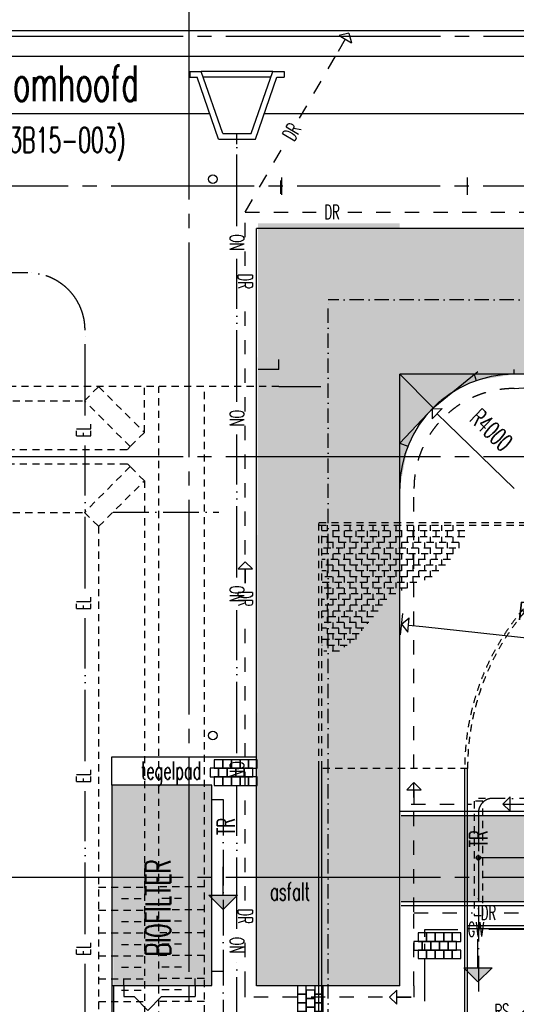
# Model space of a CAD drawing. Extents: x 0 to 295580, y 0 to 170026.
# Tile 8 of 30: x 85667 to 103029, y 94453 to 128878. Entities that reach past the tile are written whole.
import ezdxf
from ezdxf.enums import TextEntityAlignment as Align

# ---------------------------------------------------------------- set-up
doc = ezdxf.new("R2010")
doc.units = 0
doc.header["$LTSCALE"] = 250
doc.header["$PDMODE"] = 3
for name, pattern in [('CENTRE_M', [7, 5, -1, 0, -1]), ('CENTRE_S', [3.5, 2, -0.75, 0, -0.75]), ('DCENTRE_L', [13, 10, -1, 0, -1, 0, -1]), ('DCENTRE_M', [8, 5, -1, 0, -1, 0, -1]), ('HIDDEN_S', [1.75, 1, -0.75]), ('STR4', [26, 20, -2, 2, -2]), ('STRAMIEN_S', [9, 6, -1, 1, -1]), ('STRAMIEN_X', [36, 30, -2, 2, -2]), ('STRIPE_M', [4, 2, -2])]:
    doc.linetypes.add(name, pattern=pattern)
doc.layers.get('0').update_dxf_attribs({"linetype": 'CONTINUOUS'})
doc.layers.get('DEFPOINTS').update_dxf_attribs({"linetype": 'CONTINUOUS'})
for name, color, linetype in [('B0', 51, 'CONTINUOUS'), ('B1', 52, 'CONTINUOUS'), ('B2', 30, 'CONTINUOUS'), ('B3', 110, 'CONTINUOUS'), ('B3-AFRAST', 110, 'STR4'), ('B3-CENTRE', 52, 'CENTRE_M'), ('B4', 140, 'CONTINUOUS'), ('BCL1', 71, 'CENTRE_S'), ('BHL1', 61, 'HIDDEN_S'), ('BPP-105', 105, 'CONTINUOUS'), ('BPP-33', 33, 'CONTINUOUS'), ('BPP-47', 47, 'CONTINUOUS'), ('BTXT2', 123, 'CONTINUOUS'), ('BTXT3', 150, 'CONTINUOUS'), ('BTXT4', 171, 'CONTINUOUS'), ('HULP-DR', 254, 'STRIPE_M'), ('HULP-EL', 180, 'DCENTRE_L'), ('HULP-GW', 161, 'STRAMIEN_S'), ('HULP-LL', 11, 'STRAMIEN_S'), ('HULP-NO', 190, 'DCENTRE_L'), ('HULP-RS', 22, 'DCENTRE_M'), ('HULP-TR', 43, 'CENTRE_M'), ('MEETLIJNEN', 20, 'STRAMIEN_X'), ('PIJL1', 50, 'CONTINUOUS')]:
    doc.layers.add(name, color=color, linetype=linetype)
doc.styles.add('SIMPLEX06', font='SIMPLEX.shx', dxfattribs={"width": 0.6, "height": 625})
doc.styles.get("Standard").update_dxf_attribs({"font": 'txt.shx'})
doc.dimstyles.get("Standard").update_dxf_attribs({"dimscale": 250, "dimtxt": 3, "dimasz": 3, "dimexe": 3, "dimexo": 3, "dimgap": 2, "dimtad": 0, "dimdec": 4, "dimzin": 1, "dimtxsty": 'STANDARD', "dimblk": 'MP1', "dimcen": -3, "dimdle": 1.25, "dimse1": 1, "dimse2": 1, "dimclrd": 256, "dimclre": 256, "dimclrt": 256, "dimazin": 3, "dimtfac": 0.666667, "dimtdec": 4, "dimtix": 1, "dimtmove": 0, "dimatfit": 3, "dimtvp": 0.8, "dimtolj": 1, "dimtzin": 0})

# ---------------------------------------------------------------- blocks, each defined once
blk = doc.blocks.new('MP1')
for p, q in [((0, -0.5), (0, 0.5)), ((-0.333, 0), (-1, 0)), ((-0.333, 0.333), (-0.333, -0.333)), ((0, 0), (-0.333, 0.333)), ((0, 0), (-0.333, -0.333))]:
    blk.add_line(p, q)
blk = doc.blocks.new('*D38')
at = {"linetype": 'BYBLOCK'}
blk.add_line((103651, 107660), (112846, 106653), dxfattribs=at)
at = {"layer": 'DEFPOINTS', "color": 0, "linetype": 'BYBLOCK'}
for p in [(102905, 107741), (112846, 106653)]:
    blk.add_point(p, dxfattribs=at)
at = {"linetype": 'BYBLOCK', "xscale": 750, "yscale": 750, "zscale": 750, "rotation": 173.7508852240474}
blk.add_blockref('MP1', (102905, 107741), dxfattribs=at)
at = {"linetype": 'BYBLOCK', "style": 'SIMPLEX06', "width": 0.6}
blk.add_text('R10000', height=625, rotation=353.7509, dxfattribs=at).set_placement((107941, 107794), align=Align.CENTER)
blk = doc.blocks.new('TGP')
at = {"layer": 'BTXT2'}
for points in [[(150, 150), (450, 150), (450, 450), (150, 450)], [(450, 150), (750, 150), (750, 450), (450, 450)], [(750, 150), (1050, 150), (1050, 450), (750, 450)], [(1050, 150), (1350, 150), (1350, 450), (1050, 450)], [(1350, 150), (1650, 150), (1650, 450), (1350, 450)], [(0, -150), (300, -150), (300, 150), (0, 150)], [(300, -150), (600, -150), (600, 150), (300, 150)], [(600, -150), (900, -150), (900, 150), (600, 150)], [(900, -150), (1200, -150), (1200, 150), (900, 150)], [(1200, -150), (1500, -150), (1500, 150), (1200, 150)], [(150, -450), (450, -450), (450, -150), (150, -150)], [(450, -450), (750, -450), (750, -150), (450, -150)], [(750, -450), (1050, -450), (1050, -150), (750, -150)], [(1050, -450), (1350, -450), (1350, -150), (1050, -150)], [(1350, -450), (1650, -450), (1650, -150), (1350, -150)]]:
    blk.add_lwpolyline(points, close=True, dxfattribs=at)
blk = doc.blocks.new('*D31')
at = {"linetype": 'BYBLOCK'}
blk.add_line((104520, 114752), (106846, 112482), dxfattribs=at)
at = {"layer": 'DEFPOINTS', "color": 0, "linetype": 'BYBLOCK'}
for p in [(103983, 115276), (106846, 112482)]:
    blk.add_point(p, dxfattribs=at)
at = {"linetype": 'BYBLOCK', "xscale": 750, "yscale": 750, "zscale": 750, "rotation": 135.706889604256}
blk.add_blockref('MP1', (103983, 115276), dxfattribs=at)
at = {"linetype": 'BYBLOCK', "style": 'SIMPLEX06', "width": 0.6}
blk.add_text('R4000', height=625, rotation=315.7069, dxfattribs=at).set_placement((105834, 114309), align=Align.CENTER)
blk = doc.blocks.new('RPKH')
at = {"layer": 'PIJL1'}
for p, q in [((0, 0), (-500, 500)), ((-500, -500), (-500, 500)), ((-500, 0), (-1500, 0)), ((0, 0), (-500, -500))]:
    blk.add_line(p, q, dxfattribs=at)
blk.add_solid([(0, 0), (-500, -500), (0, 0), (-500, 500)], dxfattribs=at)

msp = doc.modelspace()

# ---------------------------------------------------------------- linework, layer by layer
for p, q in [((97175.28501, 128412.43554), (96833.77866, 128320.92919)), ((97175.28501, 128412.43554), (97266.79136, 128070.92919)), ((97050.28501, 128195.92919), (96800.28501, 127762.91648)), ((96833.77866, 128320.92919), (97266.79136, 128070.92919)), ((93551.02688, 109927.83576), (93301.02688, 109677.83576)), ((93551.02688, 109927.83576), (93801.02688, 109677.83576)), ((93301.02688, 109677.83576), (93801.02688, 109677.83576)), ((93551.02688, 109677.83576), (93551.02688, 109177.83576)), ((99451.3842, 102202.83576), (99201.3842, 101952.83576)), ((99201.3842, 101952.83576), (99701.3842, 101952.83576)), ((99451.3842, 102202.83576), (99701.3842, 101952.83576)), ((99451.3842, 101952.83576), (99451.3842, 101452.83576)), ((102563.52688, 101452.83576), (102813.52688, 101702.83576)), ((102813.52688, 101202.83576), (102813.52688, 101702.83576)), ((102563.52688, 101452.83576), (102813.52688, 101202.83576)), ((102813.52688, 101452.83576), (103313.52688, 101452.83576)), ((98601.02688, 94702.83576), (98851.02688, 94952.83576)), ((98601.02688, 94702.83576), (98851.02688, 94452.83576)), ((98851.02688, 94452.83576), (98851.02688, 94952.83576)), ((98851.02688, 94702.83576), (99351.02688, 94702.83576))]:
    msp.add_line(p, q)
at = {"layer": 'B0'}
for p, q in [((98951.02688, 106652.83576), (98951.02688, 116482.38874)), ((109001.02688, 116482.38874), (98951.02688, 116482.38874)), ((101605, 99575), (101805, 99575)), ((101705, 99475), (101705, 99675))]:
    msp.add_line(p, q, dxfattribs=at)
msp.add_circle((101705, 99575), 75, dxfattribs=at)
for radius, start in [(22000, 7.838281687), (20000, 8.627810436)]:
    msp.add_arc((67426.02688, 75652.83576), radius, start, 351.401203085, dxfattribs=at)
at = {"layer": 'B1'}
for p, q in [((45176.02688, 127602.83576), (283866.02688, 127602.83576)), ((94513.52688, 127067.89927), (92013.52688, 127067.89927)), ((94444.24485, 126867.89927), (92082.80891, 126867.89927)), ((94726.02688, 116652.83576), (94726.02688, 117002.83197)), ((94726.02688, 116652.83576), (94001.02688, 116652.83576)), ((88426.02688, 116047.81051), (88426.02688, 116052.83576)), ((94726.02688, 116052.83576), (96199.85061, 116052.83576)), ((89531.05213, 113952.83576), (89431.05213, 113852.83576)), ((89531.05213, 113252.83576), (89431.05213, 113352.83576)), ((96126.02688, 52852.83576), (96126.02688, 102702.83576)), ((96226.02688, 52952.83576), (96226.02688, 102702.83576)), ((101226.02688, 52952.83576), (101226.02688, 102702.83576)), ((101326.02688, 52852.83576), (101326.02688, 102702.83576)), ((101326.02688, 97202.83576), (121326.02688, 97202.83576)), ((101326.02688, 97102.83576), (121326.02688, 97102.83576))]:
    msp.add_line(p, q, dxfattribs=at)
for centre in [(92420.24882, 123302.83576), (92420.24882, 103852.83576)]:
    msp.add_circle(centre, 150, dxfattribs=at)
at = {"layer": 'B2'}
for p, q in [((46062.05376, 128502.83576), (282466.02688, 128502.83576)), ((43176.02688, 125602.83576), (92309.37966, 125602.83576)), ((94217.6741, 125602.83576), (285466.02688, 125602.83576)), ((102951.3842, 116482.38874), (102951.3842, 116652.83576)), ((88884.92464, 103108.93486), (93951.02688, 103108.93486)), ((88884.92464, 102108.93486), (88884.92464, 103108.93486)), ((98951.02688, 101202.83576), (138476.02688, 101202.83576)), ((99001.02688, 97902.83576), (138476.02688, 97902.83576)), ((88884.92464, 95108.93486), (88884.92464, 88568.93486)), ((88944.92464, 95108.93486), (88944.92464, 88508.93486))]:
    msp.add_line(p, q, dxfattribs=at)
at = {"layer": 'B3'}
for p, q in [((277216.02688, 121582.38874), (93951.02688, 121582.38874)), ((93951.02688, 95102.83576), (93951.02688, 121582.38874)), ((98951.02688, 95102.83576), (98951.02688, 106652.83576)), ((99001.02688, 101052.83576), (138476.02688, 101052.83576)), ((99001.02688, 98052.83576), (138476.02688, 98052.83576)), ((98951.02688, 95102.83576), (93951.02688, 95102.83576))]:
    msp.add_line(p, q, dxfattribs=at)
msp.add_lwpolyline([(93263.52688, 113297.12147, 0, 250, 0), (93263.52688, 112547.12147, 0, 0, 0), (93263.52688, 111138.31312, 0, 0, 0)], format="xyseb", dxfattribs=at)
msp.add_arc((102951.3842, 112482.38874), 4000, 90, 180, dxfattribs=at)
at = {"layer": 'B3-AFRAST'}
for p, q in [((94816.26268, 123355.9419), (94816.26268, 122757.28076)), ((101316.26268, 123355.9419), (101316.26268, 122757.28076)), ((256366.02688, 123052.83576), (43426.02688, 123052.83576))]:
    msp.add_line(p, q, dxfattribs=at)
at = {"layer": 'B3-CENTRE'}
msp.add_line((88931.33065, 111663.16478), (92626.02688, 111663.16478), dxfattribs=at)
at = {"layer": 'B4'}
for p, q in [((91613.52688, 127067.89927), (92013.52688, 127067.89927)), ((91613.52688, 127067.89927), (91613.52688, 126867.89927)), ((92763.52688, 124902.83576), (92013.52688, 127067.89927)), ((93763.52688, 124902.83576), (94513.52688, 127067.89927)), ((94513.52688, 127067.89927), (94913.52688, 127067.89927)), ((94913.52688, 127067.89927), (94913.52688, 126867.89927)), ((91613.52688, 126867.89927), (91871.14881, 126867.89927)), ((92621.14881, 124702.83576), (91871.14881, 126867.89927)), ((93905.90495, 124702.83576), (94655.90495, 126867.89927)), ((94655.90495, 126867.89927), (94913.52688, 126867.89927)), ((92621.14881, 124702.83576), (93905.90495, 124702.83576)), ((92763.52688, 124902.83576), (93763.52688, 124902.83576))]:
    msp.add_line(p, q, dxfattribs=at)
msp.add_lwpolyline([(88884.92464, 95108.93486), (92384.92464, 95108.93486), (92384.92464, 102108.93486), (88884.92464, 102108.93486)], close=True, dxfattribs=at)
at = {"layer": 'BCL1'}
for p in [(290216.02688, 119082.38874), (96451.02688, 92902.83576)]:
    msp.add_line(p, (96451.02688, 119082.38874), dxfattribs=at)
at = {"layer": 'BHL1'}
for p, q in [((94726.02688, 116052.83576), (42322.86898, 116052.83576)), ((90026.02688, 114447.81051), (90026.02688, 116052.83576)), ((90526.02688, 92202.83576), (90526.02688, 116052.83576)), ((92126.02688, 93302.83576), (92126.02688, 116052.83576)), ((50421.00163, 115552.83576), (87931.05213, 115552.83576)), ((48921.00163, 113852.83576), (89431.05213, 113852.83576)), ((48921.00163, 113352.83576), (89431.05213, 113352.83576)), ((90026.02688, 112757.86101), (90026.02688, 85047.81051)), ((50421.00163, 111652.83576), (87931.05213, 111652.83576)), ((96126.02688, 111302.83576), (121326.02688, 111302.83576)), ((96126.02688, 102702.83576), (96126.02688, 111302.83576)), ((96126.02688, 111202.83576), (121326.02688, 111202.83576)), ((96226.02688, 102702.83576), (96226.02688, 111202.83576)), ((96426.02688, 111002.83576), (96426.02688, 111202.83576)), ((96826.02688, 111002.83576), (96826.02688, 111202.83576)), ((97226.02688, 111002.83576), (97226.02688, 111202.83576)), ((97626.02688, 111002.83576), (97626.02688, 111202.83576)), ((98026.02688, 111002.83576), (98026.02688, 111202.83576)), ((98426.02688, 111002.83576), (98426.02688, 111202.83576)), ((98826.02688, 111002.83576), (98826.02688, 111202.83576)), ((99226.02688, 111002.83576), (99226.02688, 111202.83576)), ((99626.02688, 111002.83576), (99626.02688, 111202.83576)), ((100026.02688, 111002.83576), (100026.02688, 111202.83576)), ((100426.02688, 111002.83576), (100426.02688, 111202.83576)), ((100826.02688, 111002.83576), (100826.02688, 111202.83576)), ((88426.02688, 111157.86101), (88426.02688, 86647.81051)), ((101226.02688, 111002.83576), (96226.02688, 111002.83576)), ((96626.02688, 110802.83576), (96626.02688, 111002.83576)), ((97026.02688, 110802.83576), (97026.02688, 111002.83576)), ((97426.02688, 110802.83576), (97426.02688, 111002.83576)), ((97826.02688, 110802.83576), (97826.02688, 111002.83576)), ((98226.02688, 110802.83576), (98226.02688, 111002.83576)), ((98626.02688, 110802.83576), (98626.02688, 111002.83576)), ((99026.02688, 110802.83576), (99026.02688, 111002.83576)), ((99426.02688, 110802.83576), (99426.02688, 111002.83576)), ((99826.02688, 110802.83576), (99826.02688, 111002.83576)), ((100226.02688, 110802.83576), (100226.02688, 111002.83576)), ((100626.02688, 110802.83576), (100626.02688, 111002.83576)), ((101026.02688, 110802.83576), (101026.02688, 111002.83576)), ((101226.02688, 110802.83576), (96226.02688, 110802.83576)), ((101014.74859, 110602.83576), (96226.02688, 110602.83576)), ((96426.02688, 110602.83576), (96426.02688, 110802.83576)), ((96626.02688, 110402.83576), (96626.02688, 110602.83576)), ((96826.02688, 110602.83576), (96826.02688, 110802.83576)), ((97026.02688, 110402.83576), (97026.02688, 110602.83576)), ((97226.02688, 110602.83576), (97226.02688, 110802.83576)), ((97426.02688, 110402.83576), (97426.02688, 110602.83576)), ((97626.02688, 110602.83576), (97626.02688, 110802.83576)), ((97826.02688, 110402.83576), (97826.02688, 110602.83576)), ((98026.02688, 110602.83576), (98026.02688, 110802.83576)), ((98226.02688, 110402.83576), (98226.02688, 110602.83576)), ((98426.02688, 110602.83576), (98426.02688, 110802.83576)), ((98626.02688, 110402.83576), (98626.02688, 110602.83576)), ((98826.02688, 110602.83576), (98826.02688, 110802.83576)), ((99026.02688, 110402.83576), (99026.02688, 110602.83576)), ((99226.02688, 110602.83576), (99226.02688, 110802.83576)), ((99426.02688, 110402.83576), (99426.02688, 110602.83576)), ((99626.02688, 110602.83576), (99626.02688, 110802.83576)), ((99826.02688, 110402.83576), (99826.02688, 110602.83576)), ((100026.02688, 110602.83576), (100026.02688, 110802.83576)), ((100226.02688, 110402.83576), (100226.02688, 110602.83576)), ((100426.02688, 110602.83576), (100426.02688, 110802.83576)), ((100626.02688, 110402.83576), (100626.02688, 110602.83576)), ((100826.02688, 110602.83576), (100826.02688, 110802.83576)), ((101026.02688, 110402.83576), (101026.02688, 110602.83576)), ((100918.65743, 110402.83576), (96226.02688, 110402.83576)), ((100822.56628, 110202.83576), (96226.02688, 110202.83576)), ((96426.02688, 110202.83576), (96426.02688, 110402.83576)), ((96626.02688, 110002.83576), (96626.02688, 110202.83576)), ((96826.02688, 110202.83576), (96826.02688, 110402.83576)), ((97026.02688, 110002.83576), (97026.02688, 110202.83576)), ((97226.02688, 110202.83576), (97226.02688, 110402.83576)), ((97426.02688, 110002.83576), (97426.02688, 110202.83576)), ((97626.02688, 110202.83576), (97626.02688, 110402.83576)), ((97826.02688, 110002.83576), (97826.02688, 110202.83576)), ((98026.02688, 110202.83576), (98026.02688, 110402.83576)), ((98226.02688, 110002.83576), (98226.02688, 110202.83576)), ((98426.02688, 110202.83576), (98426.02688, 110402.83576)), ((98626.02688, 110002.83576), (98626.02688, 110202.83576)), ((98826.02688, 110202.83576), (98826.02688, 110402.83576)), ((99026.02688, 110002.83576), (99026.02688, 110202.83576)), ((99226.02688, 110202.83576), (99226.02688, 110402.83576)), ((99426.02688, 110002.83576), (99426.02688, 110202.83576)), ((99626.02688, 110202.83576), (99626.02688, 110402.83576)), ((99826.02688, 110002.83576), (99826.02688, 110202.83576)), ((100026.02688, 110202.83576), (100026.02688, 110402.83576)), ((100226.02688, 110002.83576), (100226.02688, 110202.83576)), ((100426.02688, 110202.83576), (100426.02688, 110402.83576)), ((100626.02688, 110002.83576), (100626.02688, 110202.83576)), ((100826.02688, 110202.83576), (100826.02688, 110402.83576)), ((100726.47512, 110002.83576), (96226.02688, 110002.83576)), ((96426.02688, 109802.83576), (96426.02688, 110002.83576)), ((96826.02688, 109802.83576), (96826.02688, 110002.83576)), ((97226.02688, 109802.83576), (97226.02688, 110002.83576)), ((97626.02688, 109802.83576), (97626.02688, 110002.83576)), ((98026.02688, 109802.83576), (98026.02688, 110002.83576)), ((98426.02688, 109802.83576), (98426.02688, 110002.83576)), ((98826.02688, 109802.83576), (98826.02688, 110002.83576)), ((99226.02688, 109802.83576), (99226.02688, 110002.83576)), ((99626.02688, 109802.83576), (99626.02688, 110002.83576)), ((100026.02688, 109802.83576), (100026.02688, 110002.83576)), ((100426.02688, 109802.83576), (100426.02688, 110002.83576)), ((100554.54643, 109802.83576), (96226.02688, 109802.83576)), ((100322.25761, 109602.83576), (96226.02688, 109602.83576)), ((96426.02688, 109402.83576), (96426.02688, 109602.83576)), ((96626.02688, 109602.83576), (96626.02688, 109802.83576)), ((96826.02688, 109402.83576), (96826.02688, 109602.83576)), ((97026.02688, 109602.83576), (97026.02688, 109802.83576)), ((97226.02688, 109402.83576), (97226.02688, 109602.83576)), ((97426.02688, 109602.83576), (97426.02688, 109802.83576)), ((97626.02688, 109402.83576), (97626.02688, 109602.83576)), ((97826.02688, 109602.83576), (97826.02688, 109802.83576)), ((98026.02688, 109402.83576), (98026.02688, 109602.83576)), ((98226.02688, 109602.83576), (98226.02688, 109802.83576)), ((98426.02688, 109402.83576), (98426.02688, 109602.83576)), ((98626.02688, 109602.83576), (98626.02688, 109802.83576)), ((98826.02688, 109402.83576), (98826.02688, 109602.83576)), ((99026.02688, 109602.83576), (99026.02688, 109802.83576)), ((99226.02688, 109402.83576), (99226.02688, 109602.83576)), ((99426.02688, 109602.83576), (99426.02688, 109802.83576)), ((99626.02688, 109402.83576), (99626.02688, 109602.83576)), ((99826.02688, 109602.83576), (99826.02688, 109802.83576)), ((100026.02688, 109402.83576), (100026.02688, 109602.83576)), ((100226.02688, 109602.83576), (100226.02688, 109802.83576)), ((100089.96879, 109402.83576), (96226.02688, 109402.83576)), ((99553.42031, 109202.83576), (96226.02688, 109202.83576)), ((96426.02688, 109002.83576), (96426.02688, 109202.83576)), ((96626.02688, 109202.83576), (96626.02688, 109402.83576)), ((96826.02688, 109002.83576), (96826.02688, 109202.83576)), ((97026.02688, 109202.83576), (97026.02688, 109402.83576)), ((97226.02688, 109002.83576), (97226.02688, 109202.83576)), ((97426.02688, 109202.83576), (97426.02688, 109402.83576)), ((97626.02688, 109002.83576), (97626.02688, 109202.83576)), ((97826.02688, 109202.83576), (97826.02688, 109402.83576)), ((98026.02688, 109002.83576), (98026.02688, 109202.83576)), ((98226.02688, 109202.83576), (98226.02688, 109402.83576)), ((98426.02688, 109002.83576), (98426.02688, 109202.83576)), ((98626.02688, 109202.83576), (98626.02688, 109402.83576)), ((98826.02688, 109002.83576), (98826.02688, 109202.83576)), ((99026.02688, 109202.83576), (99026.02688, 109402.83576)), ((99226.02688, 109002.83576), (99226.02688, 109202.83576)), ((99426.02688, 109202.83576), (99426.02688, 109402.83576)), ((99826.02688, 109285.31838), (99826.02688, 109402.83576)), ((99185.11758, 109002.83576), (96226.02688, 109002.83576)), ((98816.81484, 108802.83576), (96226.02688, 108802.83576)), ((96426.02688, 108602.83576), (96426.02688, 108802.83576)), ((96626.02688, 108802.83576), (96626.02688, 109002.83576)), ((96826.02688, 108602.83576), (96826.02688, 108802.83576)), ((97026.02688, 108802.83576), (97026.02688, 109002.83576)), ((97226.02688, 108602.83576), (97226.02688, 108802.83576)), ((97426.02688, 108802.83576), (97426.02688, 109002.83576)), ((97626.02688, 108602.83576), (97626.02688, 108802.83576)), ((97826.02688, 108802.83576), (97826.02688, 109002.83576)), ((98026.02688, 108602.83576), (98026.02688, 108802.83576)), ((98226.02688, 108802.83576), (98226.02688, 109002.83576)), ((98426.02688, 108602.83576), (98426.02688, 108802.83576)), ((98626.02688, 108802.83576), (98626.02688, 109002.83576)), ((99026.02688, 108916.44449), (99026.02688, 109002.83576)), ((98505.56482, 108602.83576), (96226.02688, 108602.83576)), ((96626.02688, 108402.83576), (96626.02688, 108602.83576)), ((97026.02688, 108402.83576), (97026.02688, 108602.83576)), ((97426.02688, 108402.83576), (97426.02688, 108602.83576)), ((97826.02688, 108402.83576), (97826.02688, 108602.83576)), ((98226.02688, 108402.83576), (98226.02688, 108602.83576)), ((98349.66183, 108402.83576), (96226.02688, 108402.83576)), ((98193.75883, 108202.83576), (96226.02688, 108202.83576)), ((96426.02688, 108202.83576), (96426.02688, 108402.83576)), ((96626.02688, 108002.83576), (96626.02688, 108202.83576)), ((96826.02688, 108202.83576), (96826.02688, 108402.83576)), ((97026.02688, 108002.83576), (97026.02688, 108202.83576)), ((97226.02688, 108202.83576), (97226.02688, 108402.83576)), ((97426.02688, 108002.83576), (97426.02688, 108202.83576)), ((97626.02688, 108202.83576), (97626.02688, 108402.83576)), ((97826.02688, 108002.83576), (97826.02688, 108202.83576)), ((98026.02688, 108202.83576), (98026.02688, 108402.83576)), ((98035.88726, 108002.83576), (96226.02688, 108002.83576)), ((97869.19852, 107802.83576), (96226.02688, 107802.83576)), ((96426.02688, 107802.83576), (96426.02688, 108002.83576)), ((96626.02688, 107602.83576), (96626.02688, 107802.83576)), ((96826.02688, 107802.83576), (96826.02688, 108002.83576)), ((97026.02688, 107602.83576), (97026.02688, 107802.83576)), ((97226.02688, 107802.83576), (97226.02688, 108002.83576)), ((97426.02688, 107602.83576), (97426.02688, 107802.83576)), ((97626.02688, 107802.83576), (97626.02688, 108002.83576)), ((97826.02688, 107751.03665), (97826.02688, 107802.83576)), ((98026.02688, 107991.00487), (98026.02688, 108002.83576)), ((97702.50978, 107602.83576), (96226.02688, 107602.83576)), ((96426.02688, 107402.83576), (96426.02688, 107602.83576)), ((96826.02688, 107402.83576), (96826.02688, 107602.83576)), ((97226.02688, 107402.83576), (97226.02688, 107602.83576)), ((97626.02688, 107511.06843), (97626.02688, 107602.83576)), ((97535.82105, 107402.83576), (96226.02688, 107402.83576)), ((97369.13231, 107202.83576), (96226.02688, 107202.83576)), ((96426.02688, 107002.83576), (96426.02688, 107202.83576)), ((96626.02688, 107202.83576), (96626.02688, 107402.83576)), ((96826.02688, 107002.83576), (96826.02688, 107202.83576)), ((97026.02688, 107202.83576), (97026.02688, 107402.83576)), ((97226.02688, 107083.94728), (97226.02688, 107202.83576)), ((97426.02688, 107202.83576), (97426.02688, 107402.83576)), ((97115.93239, 107002.83576), (96226.02688, 107002.83576)), ((96844.46787, 106802.83576), (96303.11456, 106802.83576)), ((96626.02688, 106802.83576), (96626.02688, 107002.83576)), ((97026.02688, 106936.59837), (97026.02688, 107002.83576)), ((101326.02688, 102702.83576), (96126.02688, 102702.83576)), ((88426.02688, 98547.8112), (90026.02688, 98547.8112)), ((92126.02688, 98556.71285), (90526.02688, 98556.71285)), ((89226.02688, 98147.8112), (90026.02688, 98147.8112)), ((91326.02688, 98156.71285), (90526.02688, 98156.71285)), ((88426.02688, 97747.8112), (90026.02688, 97747.8112)), ((92126.02688, 97756.71285), (90526.02688, 97756.71285)), ((89226.02688, 97347.8112), (90026.02688, 97347.8112)), ((91326.02688, 97356.71285), (90526.02688, 97356.71285)), ((88426.02688, 96947.8112), (90026.02688, 96947.8112)), ((92126.02688, 96956.71285), (90526.02688, 96956.71285)), ((89226.02688, 96547.8112), (90026.02688, 96547.8112)), ((91326.02688, 96556.71285), (90526.02688, 96556.71285)), ((88426.02688, 96147.8112), (90026.02688, 96147.8112)), ((92126.02688, 96156.71285), (90526.02688, 96156.71285)), ((89226.02688, 95747.8112), (90026.02688, 95747.8112)), ((91326.02688, 95756.71285), (90526.02688, 95756.71285)), ((89302.76449, 95108.93486), (89302.76449, 95425)), ((91802.76449, 95108.93486), (91802.76449, 95420)), ((88426.02688, 95347.8112), (90026.02688, 95347.8112)), ((92126.02688, 95356.71285), (90526.02688, 95356.71285)), ((89226.02688, 94947.8112), (90026.02688, 94947.8112)), ((91326.02688, 94956.71285), (90526.02688, 94956.71285)), ((88426.02688, 94547.8112), (90026.02688, 94547.8112)), ((92126.02688, 94556.71285), (90526.02688, 94556.71285))]:
    msp.add_line(p, q, dxfattribs=at)
for points in [[(87931.05213, 115552.83576), (88426.02688, 116047.81051), (90026.02688, 114447.81051), (89531.05213, 113952.83576)], [(87931.05213, 111652.83576), (88426.02688, 111157.86101), (90026.02688, 112757.86101), (89531.05213, 113252.83576)], [(101555, 97552.83576), (101855, 97552.83576), (101855, 101552.83576), (101555, 101552.83576)]]:
    msp.add_lwpolyline(points, close=True, dxfattribs=at)
for radius, start in [(8600, 98.746013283), (8500, 90)]:
    msp.add_arc((109826.02688, 102702.83576), radius, start, 180, dxfattribs=at)
at = {"layer": 'BPP-105'}
msp.add_solid([(99001.02688, 98052.83576), (99001.02688, 101052.83576), (138476.02688, 98052.83576), (138476.02688, 101052.83576)], dxfattribs=at)
at = {"layer": 'BPP-33'}
for p, q in [((102951.3842, 116482.38874), (98951.02688, 116482.38874)), ((100122.83075, 115310.68954), (98951.02688, 116482.38874)), ((100122.95708, 115310.81587), (101680, 116580)), ((101560.24991, 116482.38874), (101623.3517, 116255.49485)), ((100122.95708, 115310.81587), (98951.02688, 114075)), ((98951.02688, 114075), (99237.50928, 113968.03106))]:
    msp.add_line(p, q, dxfattribs=at)
for points in [[(93951.02688, 95102.83576), (98951.02688, 95102.83576), (94001.02688, 121752.83576), (98951.02688, 121752.83576)], [(287216.02688, 116582.38874), (287216.02688, 121582.38874), (98951.02688, 116482.38874), (98951.02688, 121582.38874)], [(98951.02688, 116482.38874), (98951.02688, 116652.83576), (102951.3842, 116482.38874), (102951.3842, 116652.83576)], [(100122.95708, 115310.81587), (98951.02688, 116482.38874), (100122.83075, 115310.68954), (101560.24991, 116482.38874)], [(100122.83075, 115310.68954), (98951.02688, 116482.38874), (100122.95708, 115310.81587), (98951.02688, 114075)], [(101623.3517, 116255.49485), (101560.24991, 116482.38874), (101598.84745, 116253.9055), (100841.54033, 115896.53914)], [(101623.3517, 116255.49485), (101560.24991, 116482.38874), (101637.44498, 116260.42576), (102951.3842, 116482.38874)], [(99237.50928, 113968.03106), (98951.02688, 114075), (99237.50928, 113968.03106), (99536.99198, 114692.90793)], [(99237.50928, 113968.03106), (98951.02688, 114075), (99233.48921, 113958.30076), (98951.3842, 112482.38874)]]:
    msp.add_solid(points, dxfattribs=at)
at = {"layer": 'BPP-47'}
msp.add_solid([(88944.92464, 95108.93486), (92384.92464, 95108.93486), (88884.92464, 102108.93486), (92384.92464, 102108.93486)], dxfattribs=at)
at = {"layer": 'BTXT2'}
msp.add_line((126076.02688, 99575), (101705, 99575), dxfattribs=at)
at = {"layer": 'HULP-DR'}
for p, q in [((95451.30955, 125433.81214), (96800.28501, 127762.91648)), ((93551.02688, 122152.83576), (94900.00234, 124481.94011)), ((93551.02688, 122152.83576), (96033.52688, 122152.83576)), ((93551.02688, 120277.83576), (93551.02688, 122152.83576)), ((97133.52688, 122152.83576), (107133.52688, 122152.83576)), ((93551.02688, 109177.83576), (93551.02688, 119177.83576)), ((102951.3842, 115982.38874), (106550, 116252.83576)), ((99451.3842, 97682.38874), (99451.3842, 112482.38874)), ((93551.02688, 98077.83576), (93551.02688, 108077.83576)), ((99351.02688, 101452.83576), (101463.52688, 101452.83576)), ((102563.52688, 101452.83576), (112563.52688, 101452.83576)), ((99451.3842, 95102.83576), (99451.3842, 97652.83576)), ((99451.3842, 97652.83576), (101501.02688, 97652.83576)), ((102601.02688, 97652.83576), (112601.02688, 97652.83576)), ((93551.02688, 95102.83576), (93551.02688, 96977.83576)), ((93551.02688, 94702.83576), (93551.02688, 95102.83576)), ((99451.3842, 95102.83576), (99451.3842, 94702.83576)), ((99351.02688, 94702.83576), (93551.02688, 94702.83576))]:
    msp.add_line(p, q, dxfattribs=at)
msp.add_arc((102951.3842, 112482.38874), 3500, 90, 180, dxfattribs=at)
at = {"layer": 'HULP-EL'}
for p, q in [((93263.52688, 124531.40719), (93263.52688, 124902.83576)), ((85951.02688, 120027.83576), (85166.71182, 120027.83576)), ((87951.02688, 115034.97862), (87951.02688, 118027.83576)), ((87951.02688, 108992.12147), (87951.02688, 113992.12147)), ((87951.02688, 102949.26433), (87951.02688, 107949.26433)), ((87951.02688, 96906.40719), (87951.02688, 101906.40719)), ((87951.02688, 90863.55005), (87951.02688, 95863.55005))]:
    msp.add_line(p, q, dxfattribs=at)
msp.add_lwpolyline([(87948.47409, 99504.87473, 0, 250, 0), (87948.47409, 98754.87473, 0, 0, 0), (87948.47409, 97346.06637, 0, 0, 0)], format="xyseb", dxfattribs=at)
msp.add_arc((85951.02688, 118027.83576), 2000, 0, 90, dxfattribs=at)
at = {"layer": 'HULP-GW'}
for p, q in [((102072.85201, 97076.49066), (104572.82838, 97087.36012)), ((99833.14897, 94566.76612), (99835.86729, 97066.76464)), ((99835.86729, 97066.76464), (100987.14799, 97071.77021))]:
    msp.add_line(p, q, dxfattribs=at)
at = {"layer": 'HULP-LL'}
for p, q in [((89302.76449, 95121.62474), (89302.76449, 94721.62474)), ((91802.76449, 95121.62474), (91802.76449, 94721.62474)), ((89302.76449, 94721.62474), (89669.9636, 94721.62474)), ((90149.8942, 94241.69413), (89669.9636, 94721.62474)), ((90149.8942, 94241.69413), (90629.82481, 94721.62474)), ((90629.82481, 94721.62474), (91802.76449, 94721.62474))]:
    msp.add_line(p, q, dxfattribs=at)
at = {"layer": 'HULP-NO'}
for p, q in [((93263.52688, 121659.97862), (93263.52688, 124702.83576)), ((93263.52688, 115517.12147), (93263.52688, 120517.12147)), ((93263.52688, 109374.26433), (93263.52688, 114374.26433)), ((93263.52688, 103231.40719), (93263.52688, 108231.40719)), ((93263.52688, 97088.55005), (93263.52688, 102088.55005)), ((93263.52688, 92902.83576), (93263.52688, 95945.6929))]:
    msp.add_line(p, q, dxfattribs=at)
at = {"layer": 'HULP-RS'}
msp.add_arc((102930, 94565), 500, 270, 0, dxfattribs=at)
at = {"layer": 'HULP-TR'}
for p, q in [((92384.92464, 101608.93486), (92784.92464, 101608.93486)), ((92784.92464, 101608.93486), (92784.92464, 93675)), ((101947.85714, 101652.83576), (101705, 101652.83576)), ((106140.31259, 101652.83576), (102205, 101652.83576)), ((101705, 101152.83576), (101705, 100824.26433)), ((101705, 101052.83576), (101705, 97302.83576)), ((101705, 99652.83576), (101705, 94652.83576)), ((92384.92464, 95608.93486), (92784.92464, 95608.93486))]:
    msp.add_line(p, q, dxfattribs=at)
msp.add_arc((102205, 101152.83576), 500, 90, 180, dxfattribs=at)
at = {"layer": 'MEETLIJNEN'}
for p, q in [((91593.07602, 14586.27077), (91593.07602, 170025.80184)), ((11877.32481, 128302.83576), (278973.09449, 128302.83576)), ((11877.32481, 113602.83576), (278973.09449, 113602.83576)), ((11877.32481, 98902.83576), (278973.09449, 98902.83576))]:
    msp.add_line(p, q, dxfattribs=at)
at = {"layer": 'PIJL1'}
msp.add_line((94795.51251, 122784.49263), (94795.51251, 123256.16504), dxfattribs=at)

# ---------------------------------------------------------------- block references
at = {"layer": 'B0'}
for p in [(92320, 102555), (99442.05549, 96500.29248)]:
    msp.add_blockref('TGP', p, dxfattribs=at)
at = {"layer": 'B0', "rotation": 90}
msp.add_blockref('TGP', (95830, 93452.83576), dxfattribs=at)
at = {"layer": 'PIJL1', "rotation": 270}
for p in [(92779.84928, 97764.92464), (101688.71054, 95233.71054)]:
    msp.add_blockref('RPKH', p, dxfattribs=at)

# ---------------------------------------------------------------- texts
at = {"layer": 'BTXT2', "style": 'SIMPLEX06', "width": 0.6}
msp.add_text('tegelpad', height=625, dxfattribs=at).set_placement((89901.43499, 102312.34459))
at = {"layer": 'BTXT3', "style": 'SIMPLEX06', "width": 0.6}
for s, height, p in [('(zie RH.3B15-003)', 875, (82465, 124235)), ('asfalt', 625, (94421.75746, 98085.18532))]:
    msp.add_text(s, height=height, dxfattribs=at).set_placement(p)
msp.add_text('BIOFILTER', height=875, rotation=90, dxfattribs=at).set_placement((90937.30388, 96132.6336))
at = {"layer": 'BTXT4', "style": 'SIMPLEX06', "width": 0.6}
msp.add_text('uitstroomhoofd', height=1250, dxfattribs=at).set_placement((82215.24339, 126031.77578))
at = {"layer": 'HULP-DR', "style": 'SIMPLEX06', "width": 0.6}
for rotation, p in [(59.92, (95175.65594, 124957.87612)), (270, (93551.02688, 119727.83576)), (270, (93551.02688, 108627.83576)), (270, (93551.02688, 97527.83576))]:
    msp.add_text('DR', height=500, rotation=rotation, dxfattribs=at).set_placement(p, align=Align.MIDDLE)
for p in [(96583.52688, 122152.83576), (102051.02688, 97652.83576)]:
    msp.add_text('DR', height=500, dxfattribs=at).set_placement(p, align=Align.MIDDLE)
at = {"layer": 'HULP-EL', "style": 'SIMPLEX06', "width": 0.6}
for p in [(87905.57357, 114513.55005), (87905.57357, 108470.6929), (87905.57357, 102427.83576), (87905.57357, 96384.97862)]:
    msp.add_text('EL', height=500, rotation=90, dxfattribs=at).set_placement(p, align=Align.MIDDLE)
at = {"layer": 'HULP-GW', "style": 'SIMPLEX06', "width": 0.6}
msp.add_text('GW', height=500, dxfattribs=at).set_placement((101325, 96825))
at = {"layer": 'HULP-NO', "style": 'SIMPLEX06', "width": 0.6}
for p in [(93263.52688, 121088.55005), (93263.52688, 114945.6929), (93263.52688, 108802.83576), (93263.52688, 102659.97862), (93263.52688, 96517.12147)]:
    msp.add_text('NO', height=500, rotation=90, dxfattribs=at).set_placement(p, align=Align.MIDDLE)
at = {"layer": 'HULP-RS', "style": 'SIMPLEX06', "width": 0.6}
msp.add_text('RS', height=500, rotation=0.95, dxfattribs=at).set_placement((102529.29181, 94213.129), align=Align.MIDDLE)
at = {"layer": 'HULP-TR', "style": 'SIMPLEX06', "width": 0.6}
for p in [(92878.90635, 100667.16485), (101705, 100238.55005)]:
    msp.add_text('TR', height=625, rotation=90, dxfattribs=at).set_placement(p, align=Align.MIDDLE)

# ---------------------------------------------------------------- dimensions: what is measured, and where the dimension line sits
at = {"layer": 'BHL1'}
dim = msp.add_radius_dim(center=(108951.02688, 106652.83576), mpoint=(99010.44668, 107741.35093), dimstyle='STANDARD', dxfattribs=at)
dim.commit()
dim.dimension.update_dxf_attribs({"geometry": '*D38', "text_midpoint": (104046.04769, 107793.52816), "insert": (-3895, 0)})
at = {"layer": 'BTXT2'}
dim = msp.add_radius_dim(center=(102951.3842, 112482.38874), mpoint=(100088.27736, 115275.70563), dimstyle='STANDARD', dxfattribs=at)
dim.commit()
dim.dimension.update_dxf_attribs({"geometry": '*D31', "text_midpoint": (101938.82831, 114308.51321), "insert": (-3895, 0)})

doc.saveas('drawing.dxf')
